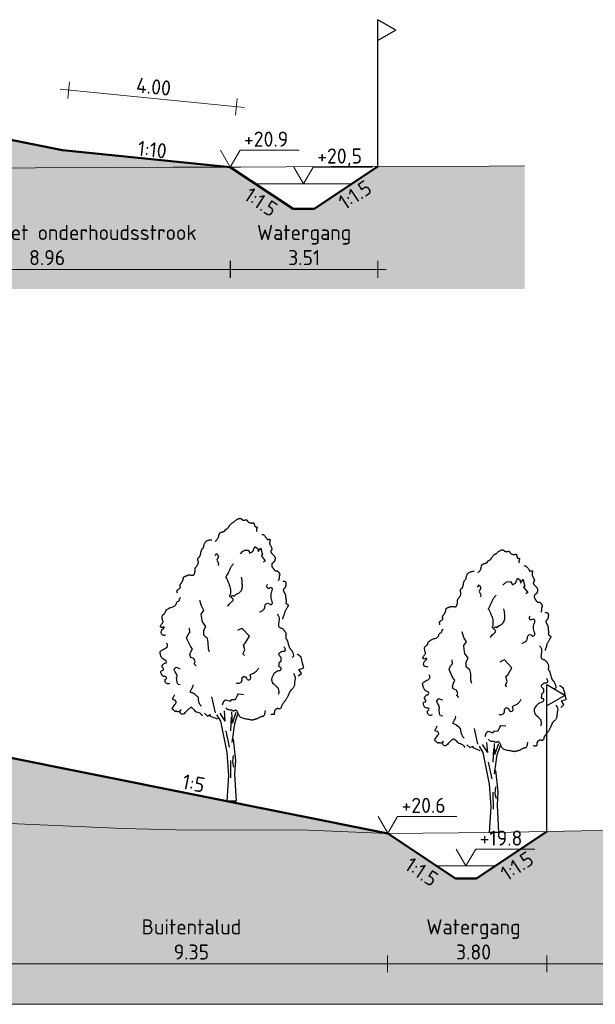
# Model space of a CAD drawing. Header units: metres. Extents: x 161377 to 162521, y 378914 to 379231.
# Tile 62 of 77: x 161848 to 161862, y 379199 to 379222. Entities that reach past the tile are written whole.
import ezdxf

# ---------------------------------------------------------------- set-up
doc = ezdxf.new("R2010")
doc.units = ezdxf.units.M
doc.linetypes.add('HIDDEN', pattern=[9.525, 6.35, -3.175])
for name, color, linetype, lineweight in [('B-WE-GR-MAAIVELD-GD', 253, 'Continuous', 18), ('N-WE-OG-TOPOGRAFIE-SD', 7, 'Continuous', 25), ('N-XX-GR-BOOM-SD', 90, 'Continuous', 25), ('N-XX-GW-WATERGANG-GD', 90, 'Continuous', 50), ('X-XX-AL-HULPLIJN-G', 7, 'Continuous', 18), ('X-XX-AL-M', 7, 'Continuous', 18), ('X-XX-AL-NAP-M', 7, 'Continuous', 18)]:
    doc.layers.add(name, color=color, linetype=linetype, lineweight=lineweight)
doc.layers.add('N-WE-GW-GROND-A', color=7, linetype='Continuous', lineweight=35, true_color=0xffdf7f)
doc.layers.add('waterspiegel', color=7, linetype='Continuous', lineweight=13, true_color=0x0544ff)
doc.styles.add('RH-NLCS-A', font='NLCS-ISO.ttf')
doc.dimstyles.new('RH-NLCS-IT-A$0', dxfattribs={"dimscale": 0, "dimtxt": 2.5, "dimasz": 2.5, "dimexe": 1, "dimexo": 5, "dimgap": 0.5, "dimtad": 1, "dimzin": 1, "dimdsep": 46, "dimtxsty": 'RH-NLCS-A', "dimcen": 2.5, "dimdle": 1, "dimclrd": 256, "dimclre": 8, "dimclrt": 256, "dimadec": 0, "dimazin": 0, "dimtfac": 1, "dimtmove": 0, "dimatfit": 3, "dimfxl": 1, "dimfxlon": 1, "dimlwd": -1, "dimlwe": 13, "dimarcsym": 1})

# ---------------------------------------------------------------- blocks, each defined once
blk = doc.blocks.new('Peilmaat')
blk.add_lwpolyline([(-0.162, 0.28), (0, 0), (0.162, 0.28), (1.142, 0.28)])
at = {"style": 'RH-NLCS-A'}
blk.add_attdef('NAP', (0.227, 0.337), '', height=0.25, dxfattribs=at)
blk = doc.blocks.new('*D12')
at = {"layer": 'Defpoints', "color": 0, "transparency": 16777216}
for p in [(161844.032, 379220.244), (161852.991, 379218.853), (161852.991, 379216.412)]:
    blk.add_point(p, dxfattribs=at)
at = {"layer": 'X-XX-AL-M', "color": 8, "linetype": 'HIDDEN', "lineweight": 13, "transparency": 16777216}
for p, q in [((161844.032, 379216.612), (161844.032, 379216.212)), ((161852.991, 379216.612), (161852.991, 379216.212))]:
    blk.add_line(p, q, dxfattribs=at)
at = {"layer": 'X-XX-AL-M', "transparency": 16777216}
blk.add_line((161843.832, 379216.412), (161853.191, 379216.412), dxfattribs=at)
at = {"layer": 'X-XX-AL-M', "transparency": 16777216, "insert": (161848.512, 379216.992), "char_height": 0.36, "attachment_point": 5, "style": 'RH-NLCS-A'}
blk.add_mtext('Buitentalud met onderhoudsstrook\\P 8.96', dxfattribs=at)
blk = doc.blocks.new('_None')
blk = doc.blocks.new('*D13')
at = {"layer": 'Defpoints', "color": 0, "transparency": 16777216}
for p in [(161852.998, 379218.848), (161856.512, 379218.867), (161856.512, 379216.412)]:
    blk.add_point(p, dxfattribs=at)
at = {"layer": 'X-XX-AL-M', "color": 8, "linetype": 'HIDDEN', "lineweight": 13, "transparency": 16777216}
for p, q in [((161852.998, 379216.612), (161852.998, 379216.212)), ((161856.512, 379216.612), (161856.512, 379216.212))]:
    blk.add_line(p, q, dxfattribs=at)
at = {"layer": 'X-XX-AL-M', "transparency": 16777216}
blk.add_line((161852.798, 379216.412), (161856.712, 379216.412), dxfattribs=at)
at = {"layer": 'X-XX-AL-M', "transparency": 16777216, "insert": (161854.755, 379216.992), "char_height": 0.36, "attachment_point": 5, "style": 'RH-NLCS-A'}
blk.add_mtext('Watergang\\P3.51', dxfattribs=at)
blk = doc.blocks.new('SOG-TOPOGRAFIE_ERFGRENS_LINKS-D')
for p, q in [((-0.433, 3.25), (0, 3.5)), ((0, 3), (0, 3.5)), ((-0.433, 3.25), (0, 3)), ((0, 0), (0, 3))]:
    blk.add_line(p, q)
blk = doc.blocks.new('Vboom')
at = {"color": 1, "true_color": 0xff0000}
for p, q in [((-0.078, 3.821), (-0.118, 4.301)), ((0.263, 3.725), (0.24, 4.255)), ((0.263, 3.725), (0.447, 4.244)), ((-0.078, 3.821), (-0.325, 4.198)), ((0.381, 3.711), (0.528, 4.163)), ((-0.048, 3.356), (0.113, 2.572)), ((0.171, 1.937), (0.182, 1.119)), ((0.297, 2.179), (0.263, 1.868)), ((0.263, 1.868), (0.321, 1.626)), ((0.445, 0), (0, 0))]:
    blk.add_line(p, q, dxfattribs=at)
for points in [[(-0.55, 12.392), (-0.544, 12.397), (-0.533, 12.407), (-0.517, 12.422), (-0.499, 12.441), (-0.479, 12.463), (-0.459, 12.486), (-0.44, 12.511), (-0.423, 12.536), (-0.411, 12.56), (-0.402, 12.583), (-0.395, 12.606), (-0.39, 12.627), (-0.386, 12.648), (-0.383, 12.668), (-0.38, 12.687), (-0.375, 12.706), (-0.369, 12.723), (-0.362, 12.74), (-0.353, 12.755), (-0.344, 12.769), (-0.334, 12.782), (-0.324, 12.793), (-0.314, 12.803), (-0.304, 12.81), (-0.294, 12.816), (-0.285, 12.821), (-0.276, 12.824), (-0.267, 12.826), (-0.257, 12.828), (-0.247, 12.83), (-0.235, 12.832), (-0.223, 12.835), (-0.209, 12.839), (-0.194, 12.844), (-0.179, 12.85), (-0.163, 12.856), (-0.148, 12.862), (-0.133, 12.868), (-0.12, 12.874), (-0.109, 12.879), (-0.1, 12.884), (-0.093, 12.889), (-0.088, 12.893), (-0.084, 12.896), (-0.082, 12.9), (-0.081, 12.903), (-0.08, 12.907), (-0.081, 12.911), (-0.082, 12.915), (-0.082, 12.92), (-0.083, 12.924), (-0.083, 12.93), (-0.082, 12.935), (-0.079, 12.941), (-0.074, 12.946), (-0.067, 12.952), (-0.057, 12.958), (-0.045, 12.965), (-0.032, 12.971), (-0.018, 12.979), (-0.003, 12.986), (0.012, 12.995), (0.027, 13.004), (0.04, 13.014), (0.052, 13.025), (0.063, 13.037), (0.072, 13.05), (0.081, 13.063), (0.09, 13.078), (0.1, 13.094), (0.11, 13.11), (0.121, 13.128), (0.134, 13.146), (0.148, 13.164), (0.162, 13.183), (0.177, 13.201), (0.193, 13.218), (0.208, 13.234), (0.223, 13.249), (0.238, 13.261), (0.252, 13.27), (0.265, 13.278), (0.277, 13.284), (0.289, 13.29), (0.301, 13.295), (0.312, 13.3), (0.323, 13.306), (0.335, 13.314), (0.347, 13.323), (0.359, 13.334), (0.372, 13.347), (0.386, 13.361), (0.401, 13.375), (0.417, 13.389), (0.435, 13.404), (0.454, 13.418), (0.474, 13.432), (0.496, 13.444), (0.519, 13.456), (0.542, 13.466), (0.564, 13.475), (0.586, 13.482), (0.606, 13.486), (0.624, 13.488), (0.64, 13.488), (0.654, 13.486), (0.665, 13.481), (0.676, 13.476), (0.685, 13.469), (0.694, 13.461), (0.702, 13.453), (0.711, 13.445), (0.719, 13.438), (0.728, 13.431), (0.738, 13.424), (0.747, 13.419), (0.758, 13.414), (0.768, 13.41), (0.779, 13.406), (0.79, 13.404), (0.802, 13.404), (0.813, 13.404), (0.825, 13.405), (0.837, 13.406), (0.849, 13.408), (0.862, 13.41), (0.873, 13.413), (0.885, 13.415), (0.897, 13.417), (0.908, 13.419), (0.918, 13.419), (0.928, 13.419), (0.938, 13.418), (0.947, 13.415), (0.955, 13.41), (0.962, 13.404), (0.968, 13.395), (0.974, 13.385), (0.98, 13.373), (0.986, 13.361), (0.993, 13.348), (1.002, 13.335), (1.012, 13.323), (1.025, 13.311), (1.04, 13.301), (1.057, 13.292), (1.076, 13.285), (1.096, 13.279), (1.117, 13.274), (1.138, 13.27), (1.158, 13.268), (1.176, 13.267), (1.194, 13.267), (1.209, 13.269), (1.223, 13.271), (1.236, 13.273), (1.247, 13.276), (1.256, 13.278), (1.264, 13.281), (1.271, 13.282), (1.276, 13.283), (1.28, 13.283), (1.284, 13.281), (1.287, 13.278), (1.289, 13.274), (1.291, 13.268), (1.293, 13.261), (1.296, 13.252), (1.299, 13.241), (1.302, 13.229), (1.305, 13.216), (1.309, 13.202), (1.312, 13.188), (1.316, 13.174), (1.319, 13.161), (1.322, 13.149), (1.325, 13.138), (1.327, 13.128), (1.329, 13.12), (1.332, 13.113), (1.335, 13.108), (1.34, 13.103), (1.345, 13.099), (1.352, 13.096), (1.36, 13.094), (1.37, 13.093), (1.38, 13.092), (1.391, 13.091), (1.402, 13.089), (1.412, 13.088), (1.421, 13.085), (1.428, 13.082), (1.434, 13.077), (1.438, 13.071), (1.44, 13.065), (1.441, 13.056), (1.44, 13.047), (1.438, 13.037), (1.435, 13.025), (1.43, 13.012), (1.425, 12.998), (1.42, 12.983), (1.416, 12.967), (1.413, 12.95), (1.412, 12.932), (1.414, 12.912), (1.419, 12.891), (1.429, 12.869)], [(1.665, 12.717), (1.679, 12.722), (1.693, 12.725), (1.707, 12.725), (1.721, 12.723), (1.736, 12.718), (1.75, 12.709), (1.766, 12.698), (1.782, 12.683), (1.799, 12.665), (1.817, 12.645), (1.834, 12.623), (1.852, 12.601), (1.868, 12.579), (1.883, 12.557), (1.896, 12.538), (1.907, 12.521), (1.916, 12.508), (1.921, 12.498), (1.925, 12.49), (1.927, 12.485), (1.928, 12.482), (1.927, 12.48), (1.927, 12.479), (1.926, 12.478), (1.925, 12.478), (1.925, 12.478), (1.925, 12.478), (1.927, 12.478), (1.93, 12.479), (1.934, 12.479), (1.941, 12.48), (1.95, 12.481), (1.961, 12.483), (1.974, 12.484), (1.988, 12.486), (2.002, 12.488), (2.017, 12.489), (2.03, 12.489), (2.042, 12.489), (2.053, 12.488), (2.06, 12.486), (2.065, 12.483), (2.068, 12.479), (2.069, 12.474), (2.069, 12.468), (2.068, 12.462), (2.065, 12.454), (2.063, 12.446), (2.06, 12.437), (2.057, 12.428), (2.054, 12.418), (2.052, 12.407), (2.049, 12.396), (2.047, 12.384), (2.045, 12.371), (2.044, 12.358), (2.043, 12.344), (2.043, 12.331), (2.043, 12.317), (2.044, 12.303), (2.045, 12.289), (2.046, 12.276), (2.049, 12.264), (2.051, 12.253), (2.054, 12.242), (2.058, 12.233), (2.061, 12.225), (2.065, 12.218), (2.069, 12.211), (2.073, 12.205), (2.076, 12.2), (2.08, 12.195), (2.083, 12.191), (2.086, 12.187), (2.089, 12.183), (2.092, 12.179), (2.096, 12.174), (2.099, 12.168), (2.103, 12.161), (2.107, 12.152), (2.112, 12.141), (2.117, 12.13), (2.122, 12.117), (2.127, 12.104), (2.132, 12.091), (2.137, 12.078), (2.142, 12.067), (2.145, 12.057), (2.148, 12.048), (2.151, 12.041), (2.152, 12.036), (2.152, 12.031), (2.152, 12.026), (2.15, 12.02), (2.147, 12.015), (2.143, 12.008), (2.138, 11.999), (2.131, 11.99), (2.125, 11.979), (2.118, 11.967), (2.112, 11.955), (2.106, 11.942), (2.102, 11.93), (2.099, 11.917), (2.098, 11.905), (2.1, 11.893), (2.102, 11.881), (2.107, 11.869), (2.112, 11.858), (2.119, 11.847), (2.126, 11.837), (2.134, 11.827), (2.143, 11.817), (2.152, 11.807), (2.162, 11.797), (2.171, 11.787), (2.181, 11.778), (2.191, 11.768), (2.201, 11.758), (2.21, 11.748), (2.219, 11.738), (2.228, 11.727), (2.237, 11.717), (2.245, 11.706), (2.253, 11.696), (2.26, 11.685), (2.267, 11.675), (2.274, 11.666), (2.28, 11.657), (2.285, 11.648), (2.29, 11.639), (2.295, 11.631), (2.298, 11.623), (2.301, 11.615), (2.304, 11.608), (2.305, 11.601), (2.306, 11.594), (2.306, 11.587), (2.306, 11.579), (2.305, 11.572), (2.303, 11.564), (2.302, 11.555), (2.3, 11.546), (2.298, 11.536), (2.296, 11.525), (2.294, 11.514), (2.292, 11.501), (2.29, 11.489), (2.287, 11.477), (2.283, 11.465), (2.279, 11.453), (2.275, 11.442), (2.269, 11.432), (2.263, 11.424), (2.256, 11.416), (2.249, 11.408), (2.242, 11.402), (2.235, 11.396), (2.229, 11.391), (2.223, 11.386), (2.217, 11.381), (2.212, 11.377), (2.208, 11.373), (2.203, 11.37), (2.199, 11.366), (2.195, 11.362), (2.19, 11.359), (2.186, 11.355), (2.18, 11.351), (2.175, 11.347), (2.169, 11.342), (2.163, 11.337), (2.158, 11.33), (2.153, 11.323), (2.149, 11.314), (2.146, 11.303), (2.144, 11.291), (2.143, 11.277), (2.143, 11.263), (2.144, 11.248), (2.146, 11.233), (2.148, 11.219), (2.151, 11.206), (2.154, 11.194), (2.158, 11.183), (2.162, 11.174), (2.166, 11.166), (2.171, 11.158), (2.177, 11.15), (2.184, 11.141), (2.191, 11.131), (2.2, 11.12), (2.209, 11.107), (2.219, 11.092), (2.23, 11.076), (2.241, 11.06), (2.253, 11.045), (2.264, 11.031), (2.275, 11.018), (2.286, 11.008), (2.296, 11), (2.305, 10.995), (2.314, 10.992), (2.323, 10.99), (2.332, 10.99), (2.34, 10.991), (2.348, 10.992), (2.357, 10.993), (2.365, 10.993), (2.374, 10.993), (2.383, 10.992), (2.392, 10.989), (2.401, 10.986), (2.411, 10.981), (2.422, 10.974), (2.433, 10.965), (2.444, 10.954), (2.455, 10.941), (2.467, 10.927), (2.478, 10.912), (2.488, 10.897), (2.498, 10.883), (2.506, 10.869), (2.512, 10.856), (2.517, 10.844), (2.52, 10.834), (2.522, 10.825), (2.522, 10.816), (2.521, 10.808), (2.52, 10.801), (2.517, 10.792), (2.515, 10.784), (2.512, 10.775), (2.509, 10.764), (2.506, 10.753), (2.503, 10.741), (2.501, 10.728), (2.498, 10.715), (2.497, 10.7), (2.496, 10.684), (2.495, 10.667), (2.495, 10.648), (2.494, 10.628), (2.491, 10.606), (2.486, 10.581), (2.478, 10.555), (2.467, 10.525), (2.451, 10.492)], [(-2.358, 9.917), (-2.367, 9.96), (-2.372, 9.995), (-2.374, 10.021), (-2.372, 10.041), (-2.367, 10.057), (-2.36, 10.068), (-2.35, 10.077), (-2.339, 10.086), (-2.326, 10.094), (-2.313, 10.103), (-2.299, 10.113), (-2.284, 10.122), (-2.27, 10.132), (-2.257, 10.141), (-2.246, 10.151), (-2.236, 10.161), (-2.229, 10.17), (-2.224, 10.18), (-2.22, 10.189), (-2.219, 10.199), (-2.218, 10.208), (-2.219, 10.218), (-2.22, 10.227), (-2.222, 10.237), (-2.225, 10.247), (-2.227, 10.258), (-2.229, 10.268), (-2.231, 10.279), (-2.231, 10.291), (-2.23, 10.302), (-2.228, 10.314), (-2.224, 10.327), (-2.218, 10.34), (-2.21, 10.353), (-2.201, 10.367), (-2.191, 10.381), (-2.18, 10.396), (-2.168, 10.411), (-2.157, 10.426), (-2.146, 10.442), (-2.135, 10.458), (-2.126, 10.474), (-2.117, 10.491), (-2.109, 10.507), (-2.102, 10.523), (-2.095, 10.538), (-2.09, 10.553), (-2.085, 10.566), (-2.082, 10.578), (-2.079, 10.59), (-2.077, 10.6), (-2.076, 10.61), (-2.075, 10.619), (-2.074, 10.627), (-2.073, 10.636), (-2.072, 10.644), (-2.07, 10.652), (-2.069, 10.661), (-2.066, 10.669), (-2.062, 10.677), (-2.057, 10.685), (-2.051, 10.693), (-2.043, 10.7), (-2.033, 10.707), (-2.021, 10.714), (-2.007, 10.72), (-1.992, 10.726), (-1.976, 10.732), (-1.959, 10.738), (-1.942, 10.743), (-1.926, 10.749), (-1.91, 10.755), (-1.895, 10.761), (-1.882, 10.767), (-1.868, 10.773), (-1.856, 10.779), (-1.843, 10.784), (-1.831, 10.788), (-1.818, 10.791), (-1.806, 10.793), (-1.792, 10.793), (-1.778, 10.792), (-1.764, 10.791), (-1.75, 10.788), (-1.735, 10.786), (-1.72, 10.783), (-1.704, 10.781), (-1.689, 10.779), (-1.674, 10.778), (-1.658, 10.777), (-1.643, 10.777), (-1.629, 10.778), (-1.616, 10.78), (-1.604, 10.783), (-1.593, 10.786), (-1.583, 10.79), (-1.575, 10.795), (-1.569, 10.8), (-1.564, 10.806), (-1.56, 10.813), (-1.557, 10.821), (-1.554, 10.829), (-1.551, 10.838), (-1.548, 10.848), (-1.544, 10.858), (-1.54, 10.869), (-1.536, 10.88), (-1.533, 10.893), (-1.529, 10.905), (-1.526, 10.919), (-1.523, 10.933), (-1.521, 10.947), (-1.519, 10.962), (-1.518, 10.977), (-1.518, 10.992), (-1.518, 11.007), (-1.518, 11.022), (-1.518, 11.037), (-1.518, 11.051), (-1.518, 11.064), (-1.517, 11.076), (-1.516, 11.087), (-1.514, 11.097), (-1.511, 11.106), (-1.508, 11.115), (-1.505, 11.123), (-1.501, 11.13), (-1.497, 11.137), (-1.492, 11.144), (-1.487, 11.15), (-1.481, 11.157), (-1.475, 11.165), (-1.467, 11.174), (-1.459, 11.184), (-1.45, 11.196), (-1.44, 11.21), (-1.428, 11.227), (-1.416, 11.246), (-1.404, 11.267), (-1.392, 11.288), (-1.381, 11.311), (-1.372, 11.333), (-1.364, 11.356), (-1.36, 11.377), (-1.357, 11.398), (-1.358, 11.417), (-1.36, 11.436), (-1.364, 11.453), (-1.368, 11.47), (-1.373, 11.486), (-1.377, 11.502), (-1.38, 11.517), (-1.382, 11.531), (-1.383, 11.546), (-1.382, 11.559), (-1.38, 11.572), (-1.376, 11.584), (-1.372, 11.595), (-1.366, 11.606), (-1.36, 11.615), (-1.353, 11.622), (-1.345, 11.629), (-1.337, 11.636), (-1.328, 11.642), (-1.319, 11.648), (-1.311, 11.655), (-1.302, 11.663), (-1.294, 11.672), (-1.286, 11.683), (-1.279, 11.695), (-1.273, 11.709), (-1.267, 11.725), (-1.261, 11.741), (-1.256, 11.759), (-1.251, 11.778), (-1.246, 11.798), (-1.242, 11.819), (-1.238, 11.84), (-1.234, 11.862), (-1.23, 11.884), (-1.226, 11.906), (-1.222, 11.926), (-1.217, 11.946), (-1.212, 11.964), (-1.206, 11.98), (-1.199, 11.995), (-1.192, 12.008), (-1.185, 12.02), (-1.177, 12.031), (-1.17, 12.04), (-1.162, 12.049), (-1.154, 12.057), (-1.147, 12.064), (-1.14, 12.071), (-1.133, 12.077), (-1.127, 12.084), (-1.121, 12.09), (-1.116, 12.097), (-1.112, 12.104), (-1.109, 12.111), (-1.106, 12.119), (-1.104, 12.129), (-1.103, 12.139), (-1.102, 12.151), (-1.1, 12.164), (-1.098, 12.18), (-1.094, 12.197), (-1.09, 12.217), (-1.084, 12.239), (-1.076, 12.263), (-1.066, 12.288), (-1.054, 12.313), (-1.038, 12.339), (-1.018, 12.363), (-0.995, 12.387), (-0.967, 12.408), (-0.934, 12.426), (-0.899, 12.441), (-0.862, 12.453), (-0.826, 12.462), (-0.792, 12.468), (-0.762, 12.469), (-0.738, 12.467), (-0.721, 12.46)], [(2.669, 10.49), (2.686, 10.492), (2.701, 10.494), (2.713, 10.495), (2.723, 10.496), (2.731, 10.495), (2.739, 10.494), (2.746, 10.492), (2.753, 10.488), (2.761, 10.484), (2.77, 10.478), (2.778, 10.471), (2.787, 10.463), (2.795, 10.454), (2.802, 10.445), (2.808, 10.435), (2.813, 10.424), (2.816, 10.413), (2.818, 10.401), (2.819, 10.389), (2.819, 10.377), (2.818, 10.363), (2.816, 10.349), (2.814, 10.334), (2.812, 10.318), (2.81, 10.301), (2.808, 10.284), (2.805, 10.266), (2.802, 10.248), (2.798, 10.231), (2.793, 10.214), (2.786, 10.198), (2.779, 10.182), (2.77, 10.169), (2.759, 10.156), (2.748, 10.145), (2.737, 10.134), (2.726, 10.124), (2.716, 10.115), (2.707, 10.107), (2.7, 10.098), (2.694, 10.09), (2.691, 10.082), (2.69, 10.073), (2.691, 10.064), (2.693, 10.054), (2.697, 10.044), (2.702, 10.032), (2.708, 10.019), (2.716, 10.004), (2.725, 9.989), (2.734, 9.972), (2.743, 9.955), (2.752, 9.938), (2.761, 9.921), (2.77, 9.904), (2.777, 9.888), (2.783, 9.873), (2.788, 9.859), (2.792, 9.845), (2.795, 9.832), (2.798, 9.819), (2.8, 9.806), (2.801, 9.793), (2.803, 9.78), (2.804, 9.766), (2.805, 9.751), (2.806, 9.736), (2.808, 9.721), (2.809, 9.705), (2.811, 9.689), (2.813, 9.674), (2.816, 9.658), (2.819, 9.642), (2.822, 9.626), (2.825, 9.611), (2.827, 9.596), (2.83, 9.581), (2.831, 9.566), (2.831, 9.552), (2.83, 9.538), (2.828, 9.525), (2.825, 9.512), (2.821, 9.5), (2.818, 9.488), (2.815, 9.476), (2.814, 9.465), (2.816, 9.455), (2.82, 9.445), (2.827, 9.435), (2.837, 9.426), (2.849, 9.417), (2.862, 9.408), (2.875, 9.4), (2.888, 9.393), (2.9, 9.386), (2.91, 9.379), (2.918, 9.373), (2.924, 9.367), (2.928, 9.361), (2.93, 9.356), (2.931, 9.351), (2.931, 9.345), (2.93, 9.34), (2.929, 9.334), (2.928, 9.328), (2.926, 9.321), (2.924, 9.313), (2.92, 9.304), (2.916, 9.293), (2.91, 9.28), (2.902, 9.265), (2.892, 9.248), (2.879, 9.228), (2.865, 9.206), (2.85, 9.181), (2.834, 9.156), (2.818, 9.128), (2.802, 9.1), (2.787, 9.072), (2.774, 9.044), (2.762, 9.016), (2.752, 8.989), (2.744, 8.962), (2.736, 8.936), (2.729, 8.911), (2.723, 8.886), (2.716, 8.862), (2.708, 8.839), (2.7, 8.818), (2.692, 8.797), (2.683, 8.777), (2.675, 8.757), (2.669, 8.738), (2.664, 8.72), (2.661, 8.701), (2.661, 8.683)], [(2.395, 8.917), (2.446, 8.862), (2.477, 8.799), (2.491, 8.731), (2.493, 8.66), (2.487, 8.589), (2.477, 8.521), (2.468, 8.459), (2.463, 8.405), (2.467, 8.363), (2.479, 8.33), (2.496, 8.305), (2.518, 8.286), (2.543, 8.273), (2.569, 8.263), (2.595, 8.254), (2.618, 8.246), (2.639, 8.236), (2.657, 8.225), (2.672, 8.213), (2.686, 8.2), (2.698, 8.186), (2.71, 8.171), (2.721, 8.156), (2.732, 8.141), (2.744, 8.126), (2.756, 8.111), (2.769, 8.095), (2.781, 8.078), (2.792, 8.06), (2.801, 8.041), (2.809, 8.02), (2.815, 7.997), (2.818, 7.972), (2.82, 7.945), (2.82, 7.918), (2.819, 7.89), (2.817, 7.864), (2.816, 7.838), (2.816, 7.815), (2.817, 7.795), (2.82, 7.779), (2.825, 7.765), (2.831, 7.753), (2.838, 7.741), (2.847, 7.73), (2.855, 7.717), (2.865, 7.703), (2.874, 7.685), (2.883, 7.664), (2.892, 7.639), (2.901, 7.611), (2.909, 7.582), (2.917, 7.552), (2.925, 7.522), (2.933, 7.492), (2.941, 7.464), (2.948, 7.437), (2.955, 7.412), (2.962, 7.39), (2.969, 7.369), (2.976, 7.35), (2.983, 7.333), (2.99, 7.318), (2.997, 7.305), (3.005, 7.293), (3.012, 7.283), (3.021, 7.273), (3.029, 7.265), (3.037, 7.256), (3.046, 7.247), (3.055, 7.238), (3.064, 7.227), (3.073, 7.216), (3.082, 7.202), (3.091, 7.187), (3.101, 7.17), (3.111, 7.15), (3.122, 7.127), (3.133, 7.102), (3.146, 7.073), (3.158, 7.041), (3.169, 7.007), (3.177, 6.972), (3.18, 6.939), (3.175, 6.909), (3.16, 6.883), (3.134, 6.863), (3.094, 6.851)], [(3.18, 6.092), (3.213, 6.037), (3.236, 5.99), (3.252, 5.95), (3.261, 5.916), (3.265, 5.886), (3.265, 5.861), (3.262, 5.838), (3.258, 5.817), (3.254, 5.796), (3.25, 5.776), (3.245, 5.756), (3.241, 5.736), (3.238, 5.715), (3.235, 5.694), (3.232, 5.673), (3.23, 5.65), (3.229, 5.627), (3.228, 5.603), (3.227, 5.578), (3.225, 5.552), (3.222, 5.527), (3.217, 5.502), (3.21, 5.477), (3.2, 5.453), (3.188, 5.43), (3.173, 5.408), (3.156, 5.387), (3.138, 5.367), (3.119, 5.349), (3.101, 5.332), (3.084, 5.316), (3.068, 5.301), (3.054, 5.288), (3.042, 5.276), (3.032, 5.265), (3.023, 5.254), (3.015, 5.243), (3.008, 5.232), (3.002, 5.22), (2.995, 5.208), (2.989, 5.194), (2.983, 5.178), (2.977, 5.162), (2.97, 5.144), (2.963, 5.124), (2.954, 5.103), (2.945, 5.08), (2.934, 5.055), (2.922, 5.029), (2.908, 5.001), (2.894, 4.973), (2.879, 4.945), (2.864, 4.918), (2.849, 4.891), (2.834, 4.866), (2.82, 4.844), (2.807, 4.823), (2.795, 4.806), (2.782, 4.79), (2.771, 4.775), (2.759, 4.76), (2.747, 4.746), (2.735, 4.73), (2.722, 4.714), (2.708, 4.696), (2.694, 4.677), (2.68, 4.657), (2.666, 4.637), (2.653, 4.617), (2.641, 4.598), (2.63, 4.581), (2.621, 4.565), (2.614, 4.551), (2.608, 4.54), (2.605, 4.53), (2.602, 4.521), (2.6, 4.513), (2.599, 4.506), (2.599, 4.499), (2.599, 4.492), (2.598, 4.484), (2.598, 4.476), (2.596, 4.468), (2.595, 4.46), (2.592, 4.452), (2.588, 4.444), (2.583, 4.436), (2.576, 4.428), (2.568, 4.421), (2.558, 4.414), (2.548, 4.409), (2.537, 4.404), (2.525, 4.4), (2.514, 4.397), (2.503, 4.396), (2.493, 4.396), (2.484, 4.399), (2.476, 4.402), (2.469, 4.406), (2.461, 4.41), (2.453, 4.414), (2.444, 4.416), (2.433, 4.417), (2.421, 4.416), (2.408, 4.413), (2.392, 4.407), (2.376, 4.399), (2.36, 4.39), (2.343, 4.38), (2.328, 4.37), (2.315, 4.359), (2.303, 4.348), (2.294, 4.337), (2.288, 4.327), (2.283, 4.318), (2.28, 4.308), (2.278, 4.299), (2.277, 4.29), (2.276, 4.28), (2.275, 4.27), (2.274, 4.26), (2.272, 4.25), (2.27, 4.239), (2.268, 4.228), (2.266, 4.217), (2.264, 4.207), (2.263, 4.196), (2.262, 4.186), (2.262, 4.176), (2.263, 4.167), (2.262, 4.158), (2.261, 4.151), (2.258, 4.144), (2.253, 4.138), (2.245, 4.133), (2.233, 4.129), (2.218, 4.127), (2.199, 4.127), (2.179, 4.127), (2.158, 4.129), (2.138, 4.132), (2.12, 4.137), (2.105, 4.142), (2.094, 4.149)], [(1.828, 4.321), (1.827, 4.311), (1.824, 4.291), (1.819, 4.265), (1.813, 4.234), (1.806, 4.201), (1.799, 4.167), (1.79, 4.135), (1.782, 4.108), (1.773, 4.085), (1.764, 4.068), (1.755, 4.056), (1.745, 4.048), (1.736, 4.042), (1.727, 4.039), (1.718, 4.038), (1.709, 4.037), (1.7, 4.037), (1.691, 4.036), (1.681, 4.035), (1.671, 4.033), (1.659, 4.03), (1.647, 4.027), (1.632, 4.021), (1.615, 4.014), (1.596, 4.006), (1.576, 3.995), (1.554, 3.984), (1.531, 3.973), (1.509, 3.961), (1.487, 3.95), (1.466, 3.94), (1.448, 3.931), (1.431, 3.924), (1.416, 3.918), (1.403, 3.913), (1.391, 3.91), (1.379, 3.907), (1.366, 3.904), (1.354, 3.901), (1.34, 3.897), (1.325, 3.893), (1.308, 3.888), (1.291, 3.883), (1.274, 3.878), (1.258, 3.873), (1.243, 3.869), (1.229, 3.865), (1.217, 3.863), (1.208, 3.861), (1.2, 3.861), (1.192, 3.862), (1.182, 3.864), (1.17, 3.867), (1.152, 3.871), (1.129, 3.876), (1.098, 3.882), (1.059, 3.888), (1.014, 3.895), (0.963, 3.904), (0.91, 3.913), (0.857, 3.925), (0.805, 3.937), (0.756, 3.951), (0.713, 3.968), (0.677, 3.986), (0.648, 4.006), (0.625, 4.027), (0.606, 4.051), (0.59, 4.075), (0.577, 4.101), (0.565, 4.128), (0.554, 4.156), (0.542, 4.184), (0.53, 4.213), (0.517, 4.24), (0.503, 4.265), (0.489, 4.288), (0.475, 4.307), (0.46, 4.322), (0.444, 4.331), (0.428, 4.335), (0.413, 4.334), (0.397, 4.329), (0.381, 4.322), (0.365, 4.314), (0.35, 4.306), (0.336, 4.3), (0.322, 4.297), (0.309, 4.298), (0.297, 4.303), (0.285, 4.31), (0.272, 4.318), (0.258, 4.327), (0.242, 4.335), (0.224, 4.342), (0.204, 4.346), (0.18, 4.347), (0.154, 4.347), (0.126, 4.348), (0.095, 4.352), (0.063, 4.362), (0.029, 4.378), (-0.005, 4.405), (-0.04, 4.444)]]:
    blk.add_lwpolyline(points, dxfattribs=at)
at = {"color": 1, "true_color": 0xff0000, "flags": 128}
for points in [[(-0.563, 11.712), (-0.483, 11.813), (-0.399, 11.674), (-0.485, 11.495), (-0.402, 11.346), (-0.416, 11.243)], [(0.644, 11.801), (0.745, 11.904), (0.848, 11.968), (1.016, 11.977), (1.079, 11.881), (1.089, 11.824), (1.242, 11.904), (1.339, 12.145), (1.446, 12.073), (1.462, 12.067), (1.476, 12.007), (1.489, 11.903), (1.616, 12.073), (1.652, 11.917), (1.694, 11.753), (1.635, 11.711), (1.832, 11.457), (1.748, 11.397)], [(-0.835, 7.119), (-0.882, 7.265), (-0.886, 7.568), (-0.928, 7.764), (-0.997, 7.815), (-1.103, 7.909), (-1.102, 8.15), (-1.009, 8.323), (-1.166, 8.548), (-1.194, 8.729), (-1.223, 8.92), (-1.094, 9.095), (-1.213, 9.313), (-1.289, 9.573)], [(-1.461, 6.451), (-1.557, 6.549), (-1.509, 6.648), (-1.573, 6.798), (-1.726, 6.854), (-1.76, 6.973), (-1.715, 7.123), (-1.647, 7.265), (-1.723, 7.362), (-1.766, 7.453), (-1.922, 7.781), (-1.85, 7.955), (-1.76, 8.048), (-1.779, 8.243)], [(0.835, 6.952), (0.766, 7.032), (0.853, 7.215), (0.789, 7.451), (0.876, 7.531), (1.075, 7.865), (0.73, 8.238), (0.643, 8.206), (0.509, 8.135)], [(3.411, 5.971), (3.562, 6.095), (3.443, 6.285), (3.669, 6.353), (3.616, 6.585), (3.546, 6.869), (3.393, 6.992), (3.356, 7.002)], [(-2.221, 5.549), (-2.326, 5.57), (-2.376, 5.66), (-2.396, 5.894), (-2.374, 5.937), (-2.391, 6.047), (-2.473, 6.17), (-2.511, 6.262), (-2.509, 6.292), (-2.417, 6.396), (-2.265, 6.334), (-2.249, 6.332), (-2.235, 6.319)], [(-0.549, 4.218), (-0.712, 4.969)], [(-0.203, 4.589), (-0.136, 4.773), (-0.057, 4.835), (0.169, 4.763), (0.233, 4.843), (0.417, 4.85), (0.509, 5.032), (0.556, 5.111), (0.793, 5.087)], [(-1.067, 4.195), (-0.93, 4.058), (-0.793, 4.127), (-0.793, 4.058), (-0.449, 3.92)], [(-0.491, 4.121), (-0.303, 3.821), (-0.003, 2.319), (0.072, 1.229), (0, 0)], [(0.185, 3.361), (0.218, 4.013)], [(0.25, 2.798), (0.381, 3.711)], [(0.298, 2.957), (0.411, 1.943), (0.373, 1.304), (0.445, 0)]]:
    blk.add_lwpolyline(points, dxfattribs=at)
at = {"color": 1, "true_color": 0xff0000}
for points in [[(0.235, 9.726, -0.158777), (0.165, 9.75, -0.233308), (0.141, 9.797, -0.182007), (0.161, 9.85, 0.155816), (0.187, 9.912, 0.045058), (0.187, 10.085, 0.058787), (0.16, 10.216, 0.004222), (0.129, 10.304, 0.006596), (0.109, 10.36, 0.009627), (0.05, 10.503, 0.01133), (-0.004, 10.623, 0.125022), (-0.034, 10.659, -0.287204), (-0.043, 10.679, -0.13455), (-0.031, 10.704, 0.057474), (0.005, 10.757, 0.001656), (0.058, 10.861, 0.0025), (0.093, 10.931, 0.011837), (0.127, 11.003, -0.006032), (0.191, 11.146, -0.046726), (0.229, 11.211, -0.023647), (0.321, 11.328)], [(0.05, 9.3, -0.032546), (0.11, 9.391, -0.03526), (0.176, 9.466, -0.036525), (0.228, 9.51, 0.039269), (0.275, 9.551, 0.524816), (0.249, 9.687, -0.70157), (0.257, 9.808, -0.246052), (0.318, 9.796, 0.330237), (0.365, 9.793, 0.082831), (0.398, 9.824, -0.081275), (0.431, 9.855, -0.066365), (0.495, 9.887, 0.059917), (0.566, 9.922, 0.076229), (0.665, 10.008, 0.097021), (0.714, 10.098, 0.037062), (0.737, 10.193, 0.045363), (0.743, 10.273, 0.006717), (0.742, 10.312, 0.002377), (0.736, 10.423, 0.020071), (0.725, 10.531, 0.014267), (0.7, 10.682)], [(1.555, 9.036, 0.101914), (1.686, 9.079, 0.107951), (1.783, 9.167, 0.172666), (1.816, 9.281, -0.173792), (1.849, 9.395, -0.48034), (2.033, 9.404, 0.699728), (2.175, 9.46, 0.110664), (2.142, 9.591, -0.110605), (2.109, 9.721, -0.006472), (2.108, 9.787, -0.006512), (2.109, 9.852, -0.111285), (2.142, 9.983, 0.11249), (2.175, 10.112, 0.670162), (2.05, 10.167, -0.598076), (1.914, 10.21, -0.107528), (1.916, 10.279, -0.106959), (1.946, 10.341)], [(-2.932, 7.92, -0.061597), (-2.973, 7.907, -0.068549), (-3.012, 7.905, -0.377768), (-3.134, 8.036, -0.275847), (-3.022, 8.237, -0.028717), (-3.01, 8.242, 0.055672), (-3.004, 8.246, 1.128102), (-3.055, 8.3, -0.467669), (-3.15, 8.3, -0.043926), (-3.173, 8.333, -0.178724), (-3.174, 8.342, -0.071298), (-3.165, 8.369, -0.036842), (-3.137, 8.415, -0.009471), (-3.106, 8.456, 0.010169), (-3.078, 8.494, 0.016396), (-3.049, 8.538, 0.058895), (-3.043, 8.551, 0.22909), (-3.047, 8.585, -0.102618), (-3.074, 8.654, -0.001984), (-3.081, 8.694, -0.00284), (-3.086, 8.722, -0.015692), (-3.092, 8.778, -0.026096), (-3.094, 8.812, -0.123566), (-3.088, 8.834, -0.050335), (-3.057, 8.879, -0.123683), (-3.015, 8.909, 0.160012), (-2.983, 8.935, 0.092044), (-2.976, 8.953, -0.133826), (-2.97, 8.965, -0.078666), (-2.964, 8.97, 0.049691), (-2.954, 8.977, 0.207036), (-2.934, 9.021, -0.156565), (-2.913, 9.081, -0.059527), (-2.844, 9.152, -0.066018), (-2.768, 9.199, -0.00394), (-2.735, 9.213, -0.004619), (-2.707, 9.225, -0.031042), (-2.627, 9.252, 0.02906), (-2.542, 9.28, 0.07887), (-2.486, 9.313, 0.0611), (-2.428, 9.374, 0.147905), (-2.41, 9.424, -0.120561), (-2.392, 9.486, -0.254022), (-2.318, 9.531, 0.34235), (-2.268, 9.575, 0.082724), (-2.267, 9.594, -0.071752), (-2.266, 9.616, -0.11979), (-2.244, 9.668, -0.113391), (-2.199, 9.707)], [(-2.73, 5.619, -0.13726), (-2.808, 5.588, -0.181103), (-2.871, 5.604, -0.101937), (-2.929, 5.665, -0.1217), (-2.95, 5.732, -0.031179), (-2.95, 5.764, -0.041415), (-2.947, 5.788, -0.247446), (-2.917, 5.824, 0.211909), (-2.88, 5.862, 0.57629), (-2.944, 5.94, -0.298213), (-3.091, 6.005, -0.072479), (-3.146, 6.125, -0.144881), (-3.146, 6.191, -0.371124), (-3.083, 6.232, 0.387334), (-3.023, 6.273, 0.34255), (-3.06, 6.356, -0.37139), (-3.092, 6.436, -0.006859), (-3.083, 6.46, -0.038546), (-3.081, 6.464, -0.020688), (-3.072, 6.479, -0.008761), (-3.05, 6.511, -0.042179), (-3.011, 6.554, -0.0657), (-2.981, 6.577, -0.183427), (-2.967, 6.579, 0.107566), (-2.944, 6.579, 0.792646), (-2.941, 6.723, -0.263682), (-3.147, 6.923, -0.032113), (-3.187, 7.102, -0.209176), (-3.18, 7.131, -0.06387), (-3.138, 7.172, -0.039172), (-3.057, 7.224, -0.009014), (-3.007, 7.25, 0.010983), (-2.966, 7.271, 0.028574), (-2.885, 7.322, 0.061489), (-2.852, 7.352, 0.098913), (-2.846, 7.362, 0.028984), (-2.836, 7.4, 0.13267), (-2.84, 7.464, 0.117747), (-2.878, 7.525)], [(2.727, 7.359, -0.041311), (2.751, 7.323, -0.042244), (2.768, 7.283, -0.038238), (2.781, 7.235, -0.058405), (2.783, 7.203, -0.414693), (2.707, 7.135, 0.202416), (2.534, 7.073, 0.021897), (2.473, 7.012, 0.213758), (2.47, 7.003, 0.105271), (2.475, 6.985, 0.031738), (2.51, 6.933, 0.080024), (2.56, 6.886, -0.184988), (2.577, 6.86, -0.029477), (2.579, 6.85, -0.009899), (2.582, 6.82, -0.022999), (2.585, 6.737, -0.042094), (2.58, 6.691, -0.067896), (2.575, 6.674, -0.039856), (2.559, 6.648, -0.245698), (2.526, 6.631, 0.290975), (2.498, 6.613, 0.072692), (2.487, 6.578, 0.050351), (2.485, 6.526, 0.014603), (2.486, 6.514, -0.02061), (2.486, 6.506, -0.157327), (2.482, 6.493, 0.089134), (2.472, 6.47, 0.467738), (2.515, 6.412, -0.358322), (2.578, 6.352, -0.038489), (2.581, 6.305, -0.085044), (2.577, 6.284, -0.064554), (2.566, 6.264, -0.037905), (2.541, 6.234, -0.17292), (2.505, 6.216, 0.077348), (2.42, 6.193, 0.21853), (2.147, 5.88, 0.311295), (2.241, 5.59, 0.013408), (2.271, 5.568, -0.0379), (2.282, 5.56, -0.010602), (2.339, 5.504, -0.026927), (2.36, 5.48, -0.023313), (2.369, 5.467, 0.018302), (2.381, 5.452, 0.109191), (2.408, 5.428, -0.114091), (2.435, 5.405, -0.07496), (2.444, 5.388, -0.022301), (2.463, 5.324, -0.043297), (2.477, 5.23, -0.053082), (2.475, 5.152, -0.073734), (2.469, 5.134, -0.032843), (2.449, 5.096)], [(0.446, 5.644, 0.171526), (0.588, 5.631, 0.171526), (0.707, 5.709, 0.239798), (0.724, 5.804, -0.227236), (0.739, 5.905, -0.666529), (0.937, 5.864, 0.726468), (1.131, 5.84, 0.263269), (1.123, 5.95, -0.359589), (1.131, 6.035, -0.135967), (1.21, 6.08, 0.095213), (1.327, 6.133, 0.060587), (1.436, 6.233, 0.057857), (1.522, 6.362)], [(-1.203, 4.507, -0.072887), (-1.303, 4.649, -0.080286), (-1.35, 4.8, -0.058621), (-1.353, 4.881, 0.116876), (-1.359, 4.922, 0.104083), (-1.391, 4.971, 0.026813), (-1.558, 5.119, 0.129639), (-1.703, 5.182, -0.416389), (-1.736, 5.228, -0.105912), (-1.712, 5.289, 0.043591), (-1.638, 5.426, 0.004224), (-1.607, 5.497, 0.029199), (-1.604, 5.508, 0.213879), (-1.605, 5.518, 0.069343), (-1.624, 5.541)], [(-1.166, 4.055, 0.036784), (-1.192, 4.108, 0.072313), (-1.21, 4.132, 0.068127), (-1.316, 4.208, 0.075473), (-1.426, 4.246, 0.033705), (-1.447, 4.249, -0.057462), (-1.46, 4.251, -0.197945), (-1.493, 4.278, 0.082036), (-1.555, 4.356, 0.052126), (-1.697, 4.459, 0.251473), (-1.736, 4.461, 0.059835), (-1.756, 4.447, 0.010142), (-1.863, 4.354, 0.038399), (-1.963, 4.248, -0.049754), (-2.042, 4.168, -0.415767), (-2.203, 4.183, -0.365967), (-2.201, 4.362, -0.002133), (-2.196, 4.368, -0.07961), (-2.195, 4.368, -0.7436), (-2.195, 4.367, -0.008654), (-2.208, 4.342, -0.121887), (-2.25, 4.296, -0.089292), (-2.327, 4.262, -0.250646), (-2.385, 4.277, 0.317592), (-2.434, 4.284, 0.160208), (-2.446, 4.271, -0.29699), (-2.455, 4.266, -0.277841), (-2.48, 4.283, 0.117864), (-2.523, 4.335, 0.060549), (-2.569, 4.361, -0.10853), (-2.593, 4.379, -0.137156), (-2.604, 4.401, -0.124668), (-2.602, 4.428, -0.068553), (-2.58, 4.473, -0.015893), (-2.457, 4.647, -0.012888), (-2.43, 4.68, 0.027707), (-2.418, 4.696, 0.193486), (-2.416, 4.708, 0.035542), (-2.431, 4.769, 0.359392), (-2.532, 4.832, -0.590523), (-2.583, 4.902, -0.035503), (-2.554, 4.953, 0.029287), (-2.519, 5.015, 0.006452), (-2.506, 5.042, 0.006358), (-2.493, 5.071)]]:
    blk.add_lwpolyline(points, format="xyb", dxfattribs=at)
blk = doc.blocks.new('*D131')
at = {"layer": 'Defpoints', "color": 0, "transparency": 16777216}
for p in [(161847.388, 379204.833), (161856.741, 379202.961), (161856.741, 379199.851)]:
    blk.add_point(p, dxfattribs=at)
at = {"layer": 'X-XX-AL-M', "color": 8, "linetype": 'HIDDEN', "lineweight": 13, "transparency": 16777216}
for p, q in [((161847.388, 379200.051), (161847.388, 379199.651)), ((161856.741, 379200.051), (161856.741, 379199.651))]:
    blk.add_line(p, q, dxfattribs=at)
at = {"layer": 'X-XX-AL-M', "transparency": 16777216}
blk.add_line((161847.188, 379199.851), (161856.941, 379199.851), dxfattribs=at)
at = {"layer": 'X-XX-AL-M', "transparency": 16777216, "insert": (161852.065, 379200.431), "char_height": 0.36, "attachment_point": 5, "style": 'RH-NLCS-A'}
blk.add_mtext('Buitentalud \\P9.35', dxfattribs=at)
blk = doc.blocks.new('*D132')
at = {"layer": 'Defpoints', "color": 0, "transparency": 16777216}
for p in [(161856.741, 379202.961), (161860.546, 379203.002), (161860.546, 379199.851)]:
    blk.add_point(p, dxfattribs=at)
at = {"layer": 'X-XX-AL-M', "color": 8, "linetype": 'HIDDEN', "lineweight": 13, "transparency": 16777216}
for p, q in [((161856.741, 379200.051), (161856.741, 379199.651)), ((161860.546, 379200.051), (161860.546, 379199.651))]:
    blk.add_line(p, q, dxfattribs=at)
at = {"layer": 'X-XX-AL-M', "transparency": 16777216}
blk.add_line((161856.541, 379199.851), (161860.746, 379199.851), dxfattribs=at)
at = {"layer": 'X-XX-AL-M', "transparency": 16777216, "insert": (161858.797, 379200.431), "char_height": 0.36, "attachment_point": 5, "style": 'RH-NLCS-A'}
blk.add_mtext('Watergang\\P3.80', dxfattribs=at)
blk = doc.blocks.new('*D135')
at = {"layer": 'Defpoints', "color": 0, "transparency": 16777216}
for p in [(161860.546, 379203.227), (161872.559, 379202.806), (161872.559, 379199.851)]:
    blk.add_point(p, dxfattribs=at)
at = {"layer": 'X-XX-AL-M', "color": 8, "linetype": 'HIDDEN', "lineweight": 13, "transparency": 16777216}
for p, q in [((161860.546, 379200.051), (161860.546, 379199.651)), ((161872.559, 379200.051), (161872.559, 379199.651))]:
    blk.add_line(p, q, dxfattribs=at)
at = {"layer": 'X-XX-AL-M', "transparency": 16777216}
blk.add_line((161860.346, 379199.851), (161872.759, 379199.851), dxfattribs=at)
at = {"layer": 'X-XX-AL-M', "transparency": 16777216, "insert": (161866.552, 379200.131), "char_height": 0.36, "attachment_point": 5, "style": 'RH-NLCS-A'}
blk.add_mtext('Bestaand bos 33.00m ', dxfattribs=at)
blk = doc.blocks.new('*D158')
at = {"layer": 'Defpoints', "color": 0, "transparency": 16777216}
for p in [(161849.135, 379220.689), (161848.991, 379219.253), (161852.991, 379218.853)]:
    blk.add_point(p, dxfattribs=at)
at = {"layer": 'X-XX-AL-M', "transparency": 16777216}
blk.add_line((161853.334, 379220.269), (161848.936, 379220.709), dxfattribs=at)
at = {"layer": 'X-XX-AL-M', "color": 8, "linetype": 'HIDDEN', "lineweight": 13, "transparency": 16777216}
for p, q in [((161849.115, 379220.49), (161849.155, 379220.888)), ((161853.115, 379220.09), (161853.155, 379220.488))]:
    blk.add_line(p, q, dxfattribs=at)
at = {"layer": 'X-XX-AL-M', "transparency": 16777216, "insert": (161851.163, 379220.768), "char_height": 0.36, "attachment_point": 5, "rotation": 354.2894, "style": 'RH-NLCS-A'}
blk.add_mtext('4.00', dxfattribs=at)

msp = doc.modelspace()

# ---------------------------------------------------------------- hatches: boundary and pattern name
at = {"layer": 'N-WE-GW-GROND-A', "transparency": 33554508}
h = msp.add_hatch(color=256, dxfattribs=at)
h.dxf.hatch_style = 1
h.paths.add_polyline_path([(161860.017, 379218.881), (161859.168, 379218.877), (161856.512, 379218.867), (161854.991, 379217.853), (161854.493, 379217.851), (161852.991, 379218.853), (161848.991, 379219.253), (161844.032, 379220.244), (161839.032, 379220.244), (161833.181, 379218.782), (161830.012, 379218.764), (161828.794, 379218.762), (161828.094, 379218.76), (161827.193, 379218.758), (161827.193, 379215.944), (161860.017, 379215.944)])
h = msp.add_hatch(color=256, dxfattribs=at)
h.dxf.hatch_style = 1
h.paths.add_polyline_path([(161867.176, 379202.956), (161865.003, 379198.883), (161872.559, 379198.883), (161872.559, 379202.806), (161871.89, 379202.79), (161868.134, 379202.924)])
h.paths.add_polyline_path([(161864.89, 379198.883), (161867.065, 379202.96), (161866.84, 379202.967), (161863.71, 379203.01), (161861.791, 379203.026), (161860.546, 379203.002), (161858.867, 379201.883), (161858.367, 379201.883), (161856.751, 379202.961), (161847.388, 379204.833), (161842.388, 379204.833), (161835.782, 379203.182), (161834.586, 379203.143), (161832.736, 379203.084), (161831.493, 379203.105), (161828.312, 379203.236), (161827.286, 379203.227), (161827.286, 379198.883)])

# ---------------------------------------------------------------- linework, layer by layer
at = {"layer": 'B-WE-GR-MAAIVELD-GD', "flags": 128}
for points in [[(161827.193, 379218.758), (161828.094, 379218.76), (161828.794, 379218.762), (161830.012, 379218.764), (161834.117, 379218.777), (161836.478, 379218.787), (161839.44, 379218.795), (161844.59, 379218.815), (161844.763, 379218.816), (161844.863, 379218.816), (161850.086, 379218.843), (161851.618, 379218.848), (161853.247, 379218.853), (161855.409, 379218.862), (161859.168, 379218.877), (161860.017, 379218.881)], [(161827.286, 379203.227), (161828.312, 379203.236), (161831.493, 379203.105), (161832.736, 379203.084), (161834.586, 379203.143), (161836.542, 379203.206), (161837.161, 379203.273), (161841.542, 379203.578), (161841.586, 379203.581), (161841.592, 379203.581), (161846.011, 379203.28), (161846.642, 379203.245), (161850.435, 379203.075), (161851.691, 379203.044), (161854.86, 379203.038), (161856.741, 379202.961), (161859.285, 379202.978), (161861.791, 379203.026), (161863.71, 379203.01), (161866.84, 379202.967), (161867.065, 379202.96)]]:
    msp.add_lwpolyline(points, dxfattribs=at)
at = {"layer": 'N-XX-GW-WATERGANG-GD'}
for points in [[(161852.991, 379218.853), (161848.991, 379219.253), (161844.032, 379220.244), (161839.032, 379220.244), (161833.181, 379218.782)], [(161852.991, 379218.853), (161854.491, 379217.853), (161854.991, 379217.853), (161856.512, 379218.867)], [(161835.782, 379203.182), (161842.388, 379204.833), (161847.388, 379204.833), (161856.751, 379202.961)], [(161856.751, 379202.961), (161858.367, 379201.883), (161858.867, 379201.883), (161860.546, 379203.002)]]:
    msp.add_lwpolyline(points, dxfattribs=at)
at = {"layer": 'waterspiegel'}
for p, q in [((161853.597, 379218.449), (161855.886, 379218.449)), ((161857.919, 379202.182), (161859.316, 379202.182))]:
    msp.add_line(p, q, dxfattribs=at)
at = {"layer": 'X-XX-AL-HULPLIJN-G'}
msp.add_lwpolyline([(161867.065, 379202.96), (161866.84, 379202.967), (161863.71, 379203.01), (161861.791, 379203.026), (161860.546, 379203.002), (161858.867, 379201.883), (161858.367, 379201.883), (161856.751, 379202.961), (161847.388, 379204.833), (161842.388, 379204.833), (161835.782, 379203.182), (161834.586, 379203.143), (161832.736, 379203.084), (161831.493, 379203.105), (161828.312, 379203.236), (161827.286, 379203.227), (161827.286, 379198.883), (161864.89, 379198.883)], dxfattribs=at)

# ---------------------------------------------------------------- block references
at = {"layer": 'N-WE-OG-TOPOGRAFIE-SD', "color": 7, "xscale": -1}
for p in [(161856.512, 379218.867), (161860.546, 379203.002)]:
    msp.add_blockref('SOG-TOPOGRAFIE_ERFGRENS_LINKS-D', p, dxfattribs=at)
at = {"layer": 'N-XX-GR-BOOM-SD', "xscale": 0.5, "yscale": 0.5, "zscale": 0.5}
for p in [(161852.91, 379203.729), (161859.174, 379202.978)]:
    msp.add_blockref('Vboom', p, dxfattribs=at)
at = {"layer": 'waterspiegel', "xscale": 1.44, "yscale": 1.44, "zscale": 1.44}
for p, values in [((161854.739, 379218.45), {'NAP': '+20,5'}), ((161858.617, 379202.182), {'NAP': '+19.8'})]:
    msp.add_blockref('Peilmaat', p, dxfattribs=at).add_auto_attribs(values)
at = {"layer": 'X-XX-AL-NAP-M', "xscale": 1.44, "yscale": 1.44, "zscale": 1.44}
for p, values in [((161852.991, 379218.853), {'NAP': '+20.9'}), ((161856.751, 379202.963), {'NAP': '+20.6'})]:
    msp.add_blockref('Peilmaat', p, dxfattribs=at).add_auto_attribs(values)

# ---------------------------------------------------------------- texts
at = {"layer": 'X-XX-AL-M', "char_height": 0.36, "width": 0.89861, "attachment_point": 1, "style": 'RH-NLCS-A'}
for s, insert, rotation in [('1:10', (161850.806, 379219.484), 353.6764), ('1:1.5', (161855.533, 379218.115), 33.69), ('1:1.5', (161853.489, 379218.391), 326.31), ('1:5', (161851.893, 379204.383), 348.69), ('1:1.5', (161859.399, 379202.109), 33.69), ('1:1.5', (161857.323, 379202.416), 326.31)]:
    msp.add_mtext(s, dxfattribs=dict(at, insert=insert, rotation=rotation))

# ---------------------------------------------------------------- dimensions: what is measured, and where the dimension line sits
at = {"layer": 'X-XX-AL-M'}
dim = msp.add_aligned_dim(p1=(161852.991, 379218.853), p2=(161848.991, 379219.253), distance=-1.444, text='4.00', dimstyle='RH-NLCS-IT-A$0', override={"dimtxt": 1.8, "dimblk1": 'None', "dimblk2": 'None', "dimsah": 1}, dxfattribs=at)
dim.commit()
dim.dimension.update_dxf_attribs({"geometry": '*D158', "text_midpoint": (161851.163, 379220.768)})
for base, p1, p2, text, picture, middle in [((161852.991, 379216.412), (161844.032, 379220.244), (161852.991, 379218.853), 'Buitentalud met onderhoudsstrook\\P <>', '*D12', (161848.512, 379216.412)), ((161856.512, 379216.412), (161852.998, 379218.848), (161856.512, 379218.867), 'Watergang\\P<>', '*D13', (161854.755, 379216.412)), ((161856.741, 379199.851), (161847.388, 379204.833), (161856.741, 379202.961), 'Buitentalud \\P<>', '*D131', (161852.065, 379199.851)), ((161872.559, 379199.851), (161860.546, 379203.227), (161872.559, 379202.806), 'Bestaand bos 33.00m ', '*D135', (161866.552, 379199.851)), ((161860.5458, 379199.8512), (161856.7409, 379202.9606), (161860.5458, 379203.0024), 'Watergang\\P<>', '*D132', (161858.7969, 379199.8512))]:
    dim = msp.add_linear_dim(base=base, p1=p1, p2=p2, text=text, dimstyle='RH-NLCS-IT-A$0', override={"dimtxt": 1.8, "dimblk1": 'None', "dimblk2": 'None', "dimsah": 1}, dxfattribs=at)
    dim.commit()
    dim.dimension.update_dxf_attribs({"geometry": picture, "text_midpoint": middle, "dimtype": 160})

doc.saveas('drawing.dxf')
